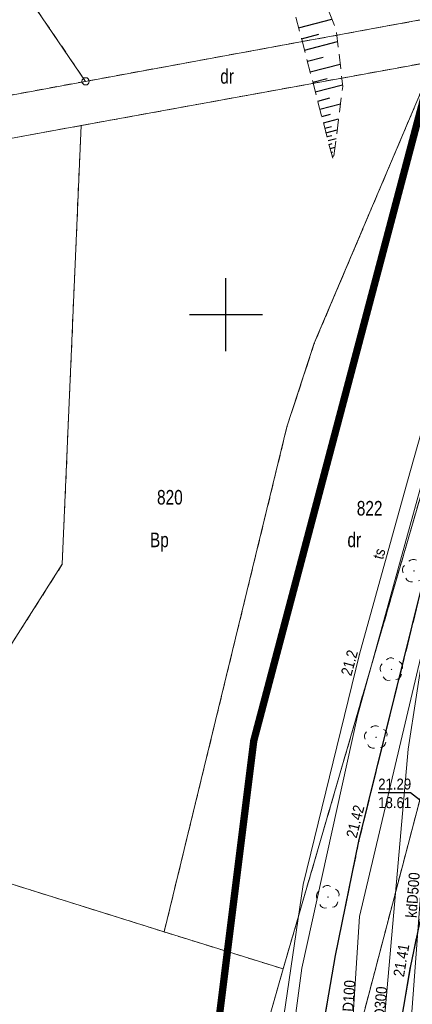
# Model space of a CAD drawing. Header units: metres. Extents: x 6530877 to 6534102, y 6042175 to 6045327.
# Tile 20 of 76: x 6532886 to 6532913, y 6044053 to 6044120. Entities that reach past the tile are written whole.
import ezdxf
from ezdxf.enums import TextEntityAlignment as Align

# ---------------------------------------------------------------- set-up
doc = ezdxf.new("R2010")
doc.units = ezdxf.units.M
doc.header["$MEASUREMENT"] = 0
for name, pattern in [('1.0_0.5', [1.5, 1, -0.5]), ('1.5_0.5', [2, 1.5, -0.5]), ('219-500', [0]), ('egug-500', [1, 0.5, -0.5])]:
    doc.linetypes.add(name, pattern=pattern)
doc.layers.get('0').update_dxf_attribs({"color": 2, "linetype": 'CONTINUOUS', "lineweight": 5})
for name, color, linetype in [('000 Inne (niezydentyfikowane)', 7, 'CONTINUOUS'), ('202-punkt graniczny', 7, 'CONTINUOUS'), ('203-punkt graniczny', 7, 'CONTINUOUS'), ('210-oznaczenie konturu użytku gruntowego', 7, 'CONTINUOUS'), ('211-numer działki ewidencyjnej', 7, 'CONTINUOUS'), ('218-kontur użytku gruntowego', 7, 'CONTINUOUS'), ('219-działka ewidencyjna', 7, 'CONTINUOUS'), ('chodnik', 7, 'CONTINUOUS'), ('drzewo liściaste', 7, 'CONTINUOUS'), ('jezdnia', 7, 'CONTINUOUS'), ('krawężnik', 7, 'CONTINUOUS'), ('pikieta sztuczna', 7, 'CONTINUOUS'), ('pikieta sztuczna-Atr2', 7, 'CONTINUOUS'), ('przewód gazowy', 7, 'CONTINUOUS'), ('przewód kanalizacyjny', 7, 'CONTINUOUS'), ('przewód kanalizacyjny-Atr1', 7, 'CONTINUOUS'), ('przewód telekomunikacyjny podziemny', 7, 'CONTINUOUS'), ('przewód telekomunikacyjny podziemny-Atr1', 7, 'CONTINUOUS'), ('przewód wodociągowy', 7, 'CONTINUOUS'), ('przewód wodociągowy-Atr1', 7, 'CONTINUOUS'), ('rzędna', 7, 'CONTINUOUS'), ('rzędna-Atr2', 7, 'CONTINUOUS'), ('rzędna-Atr3', 7, 'CONTINUOUS'), ('skarpa nieumocniona', 7, 'CONTINUOUS'), ('Wstawianie ramki sekcyjnej z opisem', 7, 'CONTINUOUS'), ('Zakres', 7, 'CONTINUOUS')]:
    doc.layers.add(name, color=color, linetype=linetype)
doc.styles.get("Standard").update_dxf_attribs({"font": 'Working1250', "width": 0.75})

# ---------------------------------------------------------------- blocks, each defined once
blk = doc.blocks.new('203')
at = {"linetype": 'Continuous', "lineweight": 0}
h = blk.add_hatch(color=0, dxfattribs=at)
edge = h.paths.add_edge_path()
edge.add_arc((0, 0), 0.045, 0, 360)
blk = doc.blocks.new('202')
at = {"color": 0, "linetype": 'Continuous', "lineweight": 0}
blk.add_circle((0, 0), 0.25, dxfattribs=at)
blk = doc.blocks.new('OP021')
at = {"linetype": 'Continuous', "lineweight": 13}
h = blk.add_hatch(color=0, dxfattribs=at)
edge = h.paths.add_edge_path()
edge.add_arc((0, 0), 0.05, 0, 360)
at = {"color": 0, "linetype": 'Continuous', "lineweight": 13}
for centre, start, end in [((0, 0.4), 49.272, 130.728), ((-0.38, 0.124), 121.308, 202.548), ((0.38, 0.124), 337.452, 58.692), ((-0.235, -0.324), 193.221, 274.871), ((0.235, -0.324), 265.129, 346.779)]:
    blk.add_arc(centre, 0.4, start, end, dxfattribs=at)
blk = doc.blocks.new('PW01')
at = {"linetype": 'Continuous', "lineweight": 13}
h = blk.add_hatch(color=0, dxfattribs=at)
edge = h.paths.add_edge_path()
edge.add_arc((0, 0), 0.045, 0, 360)
blk = doc.blocks.new('RAMKA500K')
at = {"color": 0}
for p, q in [((100, 97.5), (100, 102.5)), ((97.5, 100), (102.5, 100))]:
    blk.add_line(p, q, dxfattribs=at)

msp = doc.modelspace()

# ---------------------------------------------------------------- linework, layer by layer
at = {"layer": '000 Inne (niezydentyfikowane)', "color": 7, "linetype": 'Continuous', "lineweight": 25, "flags": 128}
for points in [[(6532904.98, 6044119.65), (6532907.26, 6044120.24)], [(6532905.18, 6044118.9), (6532906.36, 6044119.21)], [(6532905.38, 6044118.12), (6532907.65, 6044118.71)], [(6532905.58, 6044117.36), (6532906.66, 6044117.64)], [(6532905.77, 6044116.63), (6532907.82, 6044117.16)], [(6532905.95, 6044115.93), (6532906.93, 6044116.18)], [(6532906.12, 6044115.27), (6532907.99, 6044115.75)], [(6532906.29, 6044114.63), (6532907.11, 6044114.85)], [(6532906.43, 6044114.07), (6532907.85, 6044114.43)], [(6532906.56, 6044113.57), (6532907.17, 6044113.73)], [(6532906.67, 6044113.14), (6532907.72, 6044113.42)], [(6532906.77, 6044112.78), (6532907.22, 6044112.89)], [(6532906.85, 6044112.46), (6532907.62, 6044112.66)], [(6532906.92, 6044112.19), (6532907.25, 6044112.28)], [(6532906.99, 6044111.92), (6532907.54, 6044112.06)], [(6532907.06, 6044111.65), (6532907.28, 6044111.71)], [(6532907.13, 6044111.38), (6532907.47, 6044111.46)], [(6532907.2, 6044111.11), (6532907.32, 6044111.14)], [(6532907.28, 6044110.84), (6532907.39, 6044110.87)]]:
    msp.add_lwpolyline(points, dxfattribs=at)
at = {"layer": '218-kontur użytku gruntowego', "color": 3, "linetype": 'egug-500', "lineweight": 18, "flags": 128}
for points in [[(6532939.43, 6044166.46), (6532908.53, 6044048.64)], [(6532908.53, 6044048.64), (6532939.43, 6044166.46)], [(6532869.05, 6044147.31), (6532890.39, 6044115.98)], [(6532915.65, 6044120.62), (6532890.39, 6044115.98)], [(6532890.39, 6044115.98), (6532915.65, 6044120.62)], [(6532903.92, 6044055.16), (6532922.43, 6044118.85)], [(6532922.43, 6044118.85), (6532903.92, 6044055.16)], [(6532914.24, 6044117.35), (6532890.08, 6044112.95)], [(6532890.08, 6044112.95), (6532914.24, 6044117.35)], [(6532906.05, 6044098.03), (6532914.24, 6044117.35)], [(6532914.24, 6044117.35), (6532906.05, 6044098.03)], [(6532890.39, 6044115.98), (6532873.37, 6044112.85)], [(6532874.78, 6044110.15), (6532890.08, 6044112.95)], [(6532890.08, 6044112.95), (6532888.79, 6044082.89)], [(6532904.18, 6044092.31), (6532906.05, 6044098.03)], [(6532906.05, 6044098.03), (6532904.18, 6044092.31)], [(6532895.77, 6044057.7), (6532904.18, 6044092.31)], [(6532904.18, 6044092.31), (6532895.77, 6044057.7)], [(6532888.79, 6044082.89), (6532876.6, 6044063.71)], [(6532895.77, 6044057.7), (6532876.6, 6044063.71)], [(6532876.6, 6044063.71), (6532895.77, 6044057.7)], [(6532903.92, 6044055.16), (6532895.77, 6044057.7)], [(6532895.77, 6044057.7), (6532903.92, 6044055.16)], [(6532899.6, 6044040.01), (6532903.92, 6044055.16)], [(6532903.92, 6044055.16), (6532899.6, 6044040.01)]]:
    msp.add_lwpolyline(points, dxfattribs=at)
at = {"layer": '219-działka ewidencyjna', "color": 3, "linetype": '219-500', "lineweight": 18, "flags": 128}
for points in [[(6532908.53, 6044048.64), (6532939.43, 6044166.46)], [(6532869.05, 6044147.31), (6532890.39, 6044115.98)], [(6532890.39, 6044115.98), (6532915.65, 6044120.62)], [(6532903.92, 6044055.16), (6532922.43, 6044118.85)], [(6532890.08, 6044112.95), (6532914.24, 6044117.35)], [(6532906.05, 6044098.03), (6532914.24, 6044117.35)], [(6532890.39, 6044115.98), (6532873.37, 6044112.85)], [(6532874.78, 6044110.15), (6532890.08, 6044112.95)], [(6532888.79, 6044082.89), (6532890.08, 6044112.95)], [(6532904.18, 6044092.31), (6532906.05, 6044098.03)], [(6532895.77, 6044057.7), (6532904.18, 6044092.31)], [(6532876.6, 6044063.71), (6532888.79, 6044082.89)], [(6532876.6, 6044063.71), (6532895.77, 6044057.7)], [(6532895.77, 6044057.7), (6532903.92, 6044055.16)], [(6532899.6, 6044040.01), (6532903.92, 6044055.16)]]:
    msp.add_lwpolyline(points, dxfattribs=at)
at = {"layer": 'chodnik', "color": 7, "linetype": '1.0_0.5', "lineweight": 18, "flags": 128}
msp.add_lwpolyline([(6532927.63, 6044007.91), (6532913.04, 6044016.26), (6532911.76, 6044017.02), (6532910.62, 6044018), (6532909.68, 6044019.13), (6532909.03, 6044020.63), (6532908.74, 6044022.09), (6532908.7, 6044023.84), (6532909.26, 6044029.7), (6532910.1, 6044038.12), (6532911.12, 6044046.48), (6532912.64, 6044055.38), (6532913.25, 6044058.21), (6532915.08, 6044057.86), (6532917.31, 6044067.46), (6532921.1, 6044083.29), (6532925.62, 6044099.01), (6532923.83, 6044099.52), (6532925.43, 6044105.51), (6532929.7, 6044120.84), (6532931.91, 6044128.8)], dxfattribs=at)
at = {"layer": 'jezdnia', "color": 7, "linetype": '1.5_0.5', "lineweight": 18, "flags": 128}
for points in [[(6532931.91, 6044128.8), (6532929.7, 6044120.84), (6532925.43, 6044105.51), (6532923.26, 6044097.51), (6532918.35, 6044079.64), (6532914.31, 6044063.33), (6532912.64, 6044055.38), (6532911.12, 6044046.48), (6532910.1, 6044038.12), (6532909.26, 6044029.7), (6532908.7, 6044023.84), (6532908.74, 6044022.09), (6532909.03, 6044020.63), (6532909.68, 6044019.13), (6532910.62, 6044018), (6532911.76, 6044017.02), (6532913.04, 6044016.26)], [(6532903.42, 6044023.75), (6532904.12, 6044030.79), (6532904.98, 6044038.89), (6532906.02, 6044047.48), (6532907.5, 6044056.09), (6532909.11, 6044063.91), (6532913.38, 6044081.15), (6532918.2, 6044098.77), (6532922.69, 6044114.99)]]:
    msp.add_lwpolyline(points, dxfattribs=at)
at = {"layer": 'krawężnik', "color": 7, "linetype": 'Continuous', "lineweight": 25, "flags": 128}
for points in [[(6532931.91, 6044128.8), (6532929.7, 6044120.84), (6532925.43, 6044105.51), (6532923.26, 6044097.51), (6532918.35, 6044079.64), (6532914.31, 6044063.33), (6532912.64, 6044055.38), (6532911.12, 6044046.48), (6532910.1, 6044038.12), (6532909.26, 6044029.7), (6532908.7, 6044023.84), (6532908.74, 6044022.09), (6532909.03, 6044020.63), (6532909.68, 6044019.13), (6532910.62, 6044018), (6532911.76, 6044017.02), (6532913.04, 6044016.26)], [(6532903.42, 6044023.75), (6532904.12, 6044030.79), (6532904.98, 6044038.89), (6532906.02, 6044047.48), (6532907.5, 6044056.09), (6532909.11, 6044063.91), (6532913.38, 6044081.15), (6532918.2, 6044098.77), (6532922.69, 6044114.99)]]:
    msp.add_lwpolyline(points, dxfattribs=at)
at = {"layer": 'przewód gazowy', "color": 52, "linetype": 'Continuous', "lineweight": 18, "flags": 128}
msp.add_lwpolyline([(6532902.75, 6044010.81), (6532900.9, 6044011.79), (6532903.2, 6044024.96), (6532903.24, 6044028.34), (6532903.15, 6044031.29), (6532903.31, 6044034.8), (6532903.98, 6044046.11), (6532905.2, 6044055.22), (6532909, 6044072.5), (6532917.66, 6044103.83), (6532920.07, 6044113.07), (6532921.91, 6044118.07)], dxfattribs=at)
at = {"layer": 'przewód kanalizacyjny', "color": 34, "linetype": 'Continuous', "lineweight": 18, "flags": 128}
for points in [[(6532912.43, 6044048.98), (6532912.7, 6044051.91), (6532913.77, 6044066.33), (6532928.62, 6044121.27)], [(6532913.72, 6044078.22), (6532913.63, 6044077.63), (6532912.47, 6044070.22), (6532909.86, 6044040.37)]]:
    msp.add_lwpolyline(points, dxfattribs=at)
at = {"layer": 'przewód telekomunikacyjny podziemny', "color": 30, "linetype": 'Continuous', "lineweight": 18, "flags": 128}
msp.add_lwpolyline([(6532903.11, 6044046.17), (6532905.3, 6044060.95), (6532909.14, 6044076.73), (6532912.44, 6044088.58), (6532917.6, 6044106.9), (6532919.66, 6044114.27), (6532919.89, 6044114.75), (6532920.15, 6044115.01), (6532928.08, 6044112.26), (6532928.4, 6044112.42), (6532928.68, 6044112.85), (6532929.46, 6044114.2), (6532931.93, 6044121.27), (6532934.22, 6044129.16), (6532936.75, 6044136.43), (6532936.4, 6044137.64), (6532938.49, 6044142.48), (6532942.25, 6044150.45), (6532945.76, 6044157.62), (6532946.66, 6044159.6), (6532947.15, 6044160.46)], dxfattribs=at)
at = {"layer": 'przewód wodociągowy', "color": 5, "linetype": 'Continuous', "lineweight": 18, "flags": 128}
msp.add_lwpolyline([(6532938.94, 6044176.75), (6532937.66, 6044173.04), (6532937.45, 6044172.25), (6532931.42, 6044153.1), (6532925.79, 6044134.09), (6532917.65, 6044105.61), (6532918.62, 6044098.88), (6532909.14, 6044058.75), (6532906.89, 6044023.66), (6532907.05, 6044017.75), (6532906.43, 6044015.85)], dxfattribs=at)
at = {"layer": 'rzędna-Atr2', "color": 7, "flags": 128}
msp.add_lwpolyline([(6532913.77, 6044066.33), (6532912.64, 6044067.22), (6532910.427, 6044067.22)], dxfattribs=at)
at = {"layer": 'skarpa nieumocniona', "color": 7, "linetype": '1.0_0.5', "lineweight": 18, "flags": 128}
msp.add_lwpolyline([(6532887.99, 6044194.32), (6532884.82, 6044192.63), (6532879.05, 6044183.21), (6532874.79, 6044174.4), (6532872.31, 6044169.44), (6532868.07, 6044163.48), (6532864.69, 6044156.11), (6532863.02, 6044148.09), (6532863.51, 6044144.33), (6532865.09, 6044139.65), (6532870.28, 6044131.61), (6532873.51, 6044122.74), (6532875.36, 6044122.17), (6532882.25, 6044122.46), (6532894.08, 6044125.4), (6532899.91, 6044125.5), (6532904.39, 6044121.92), (6532907.35, 6044110.55), (6532908, 6044115.63), (6532907.56, 6044119.47), (6532905.06, 6044125.92), (6532901.61, 6044129.13), (6532897.72, 6044131.02), (6532889.6, 6044131.95), (6532877.94, 6044148.71), (6532881.13, 6044152.8), (6532871.32, 6044160.16), (6532871.17, 6044161.96), (6532876.38, 6044172.94), (6532881.74, 6044178.89), (6532882.58, 6044183.56), (6532887.16, 6044192.67)], close=True, dxfattribs=at)
msp.add_lwpolyline([(6532887.99, 6044194.32), (6532884.82, 6044192.63), (6532879.05, 6044183.21), (6532874.79, 6044174.4), (6532872.31, 6044169.44), (6532868.07, 6044163.48), (6532864.69, 6044156.11), (6532863.02, 6044148.09), (6532863.51, 6044144.33), (6532865.09, 6044139.65), (6532870.28, 6044131.61), (6532873.51, 6044122.74), (6532875.36, 6044122.17), (6532882.25, 6044122.46), (6532894.08, 6044125.4), (6532899.91, 6044125.5), (6532904.39, 6044121.92), (6532907.35, 6044110.55), (6532908, 6044115.63), (6532907.56, 6044119.47), (6532905.06, 6044125.92), (6532901.61, 6044129.13), (6532897.72, 6044131.02), (6532889.6, 6044131.95), (6532877.94, 6044148.71), (6532881.13, 6044152.8), (6532871.32, 6044160.16), (6532871.17, 6044161.96), (6532876.38, 6044172.94), (6532881.74, 6044178.89), (6532882.58, 6044183.56), (6532887.16, 6044192.67)], close=True, dxfattribs=at)
at = {"layer": 'Wstawianie ramki sekcyjnej z opisem', "color": 7, "linetype": 'Continuous', "lineweight": 13, "flags": 128}
for points in [[(6532900, 6044097.5), (6532900, 6044102.5)], [(6532897.5, 6044100), (6532902.5, 6044100)]]:
    msp.add_lwpolyline(points, dxfattribs=at)
at = {"layer": 'Zakres', "linetype": '1.0_0.5', "lineweight": 70, "const_width": 0.5}
msp.add_lwpolyline([(6532894.4047, 6044010.7263), (6532901.9047, 6044070.7963), (6532921.4247, 6044144.6363), (6532942.6547, 6044191.9663), (6533112.6947, 6044084.6963), (6533080.6444, 6044033.6409), (6533043.3034, 6044057.7488), (6532987.3747, 6043969.1763), (6532966.8747, 6043966.4363), (6532894.4047, 6044010.7263)], dxfattribs=at)

# ---------------------------------------------------------------- block references
at = {"layer": '202-punkt graniczny', "color": 3, "linetype": 'Continuous', "lineweight": 18}
msp.add_blockref('202', (6532890.39, 6044115.98), dxfattribs=at)
at = {"layer": '203-punkt graniczny', "color": 3, "linetype": 'Continuous', "lineweight": 18}
for p in [(6532890.08, 6044112.95), (6532906.05, 6044098.03), (6532904.18, 6044092.31), (6532888.79, 6044082.89), (6532895.77, 6044057.7), (6532903.92, 6044055.16)]:
    msp.add_blockref('203', p, dxfattribs=at)
at = {"layer": 'drzewo liściaste', "color": 94, "linetype": 'Continuous', "lineweight": 18, "rotation": 295.7230000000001}
for p in [(6532912.88, 6044082.43), (6532911.34, 6044075.68), (6532910.28, 6044071.03), (6532906.99, 6044060.08)]:
    msp.add_blockref('OP021', p, dxfattribs=at)
at = {"layer": 'pikieta sztuczna', "color": 7, "linetype": 'Continuous', "lineweight": 13}
for p in [(6532909.11, 6044063.91), (6532912.64, 6044055.38)]:
    msp.add_blockref('PW01', p, dxfattribs=at)
at = {"layer": 'rzędna', "color": 30, "linetype": 'Continuous', "lineweight": 18, "rotation": 254.431}
msp.add_blockref('PW01', (6532909.14, 6044076.73), dxfattribs=at)
at = {"layer": 'Wstawianie ramki sekcyjnej z opisem', "color": 7, "linetype": 'Continuous', "lineweight": 13}
msp.add_blockref('RAMKA500K', (6532800, 6044000), dxfattribs=at)

# ---------------------------------------------------------------- texts
at = {"layer": '210-oznaczenie konturu użytku gruntowego', "color": 3, "linetype": 'Continuous', "lineweight": 18, "width": 0.79}
for s, p in [('dr', (6532900.08, 6044116.32)), ('Bp', (6532895.44, 6044084.56)), ('dr', (6532908.79, 6044084.56))]:
    msp.add_text(s, height=1, dxfattribs=at).set_placement(p, align=Align.MIDDLE_CENTER)
at = {"layer": '211-numer działki ewidencyjnej', "color": 3, "linetype": 'Continuous', "lineweight": 18, "width": 0.79}
for s, p in [('820', (6532895.28, 6044087.98)), ('822', (6532908.96, 6044087.23))]:
    msp.add_text(s, height=1, dxfattribs=at).set_placement(p, align=Align.TOP_LEFT)
at = {"layer": 'pikieta sztuczna-Atr2', "color": 7, "width": 0.9}
for s, rotation, p in [('21.42', 76.089, (6532908.22, 6044064.26)), ('21.41', 80.308, (6532911.45, 6044054.7))]:
    msp.add_text(s, height=0.75, rotation=rotation, dxfattribs=at).set_placement(p, align=Align.TOP_LEFT)
at = {"layer": 'przewód kanalizacyjny-Atr1', "color": 34, "width": 0.9}
for s, rotation, p in [('kdD500', 85.771, (6532913.05, 6044058.64)), ('ksD300', 85.003, (6532910.78, 6044050.87))]:
    msp.add_text(s, height=0.75, rotation=rotation, dxfattribs=at).set_placement(p)
at = {"layer": 'przewód telekomunikacyjny podziemny-Atr1', "color": 30, "width": 0.9}
msp.add_text('ts', height=0.75, rotation=74.436, dxfattribs=at).set_placement((6532910.75, 6044083.17))
at = {"layer": 'przewód wodociągowy-Atr1', "color": 5, "width": 0.9}
msp.add_text('woD100', height=0.75, rotation=86.331, dxfattribs=at).set_placement((6532908.65, 6044051.06))
at = {"layer": 'rzędna-Atr2', "color": 30, "width": 0.9}
msp.add_text('21.2', height=0.75, rotation=74.436, dxfattribs=at).set_placement((6532908.58, 6044075.19))
at = {"layer": 'rzędna-Atr2', "color": 34, "width": 0.9}
msp.add_text('21.29', height=0.75, dxfattribs=at).set_placement((6532910.427, 6044067.228), align=Align.BOTTOM_LEFT)
at = {"layer": 'rzędna-Atr3', "color": 34, "width": 0.9}
msp.add_text('18.61', height=0.75, dxfattribs=at).set_placement((6532910.427, 6044065.952), align=Align.BOTTOM_LEFT)

doc.saveas('drawing.dxf')
